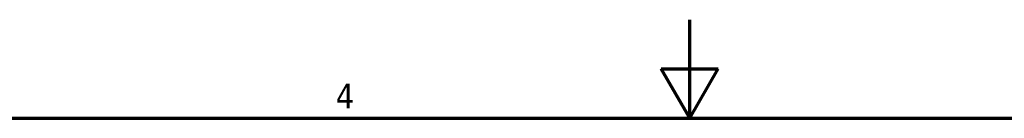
# Model space of a CAD drawing. Header units: millimetres. Extents: x -122 to 329287, y -2042 to 18239.
# Tile 33 of 39: x 8660 to 14758, y 17629 to 18239. Entities that reach past the tile are written whole.
import ezdxf

# ---------------------------------------------------------------- set-up
doc = ezdxf.new("R2010")
doc.units = ezdxf.units.MM
doc.header["$LTSCALE"] = 61
doc.layers.add('Border (Draken)', color=7, linetype='Continuous', lineweight=70)
doc.layers.add('Symbol (Draken)', color=7, linetype='Continuous', lineweight=25)
doc.styles.add('Draken Note Text', font='tahoma.ttf')

# ---------------------------------------------------------------- blocks, each defined once
blk = doc.blocks.new('Borders Border (Draken)')
at = {"layer": 'Border (Draken)'}
for p, q in [((210, 289), (210, 299)), ((207.113, 294), (212.887, 294)), ((210, 289), (207.113, 294)), ((210, 289), (212.887, 294)), ((8, 289), (412, 289))]:
    blk.add_line(p, q, dxfattribs=at)
at = {"layer": 'Symbol (Draken)', "insert": (175, 290), "char_height": 2.5, "attachment_point": 8, "style": 'Draken Note Text'}
blk.add_mtext('4', dxfattribs=at)

msp = doc.modelspace()

# ---------------------------------------------------------------- block references
at = {"xscale": 61, "yscale": 61, "zscale": 61}
msp.add_blockref('Borders Border (Draken)', (0, 0), dxfattribs=at)

doc.saveas('drawing.dxf')
